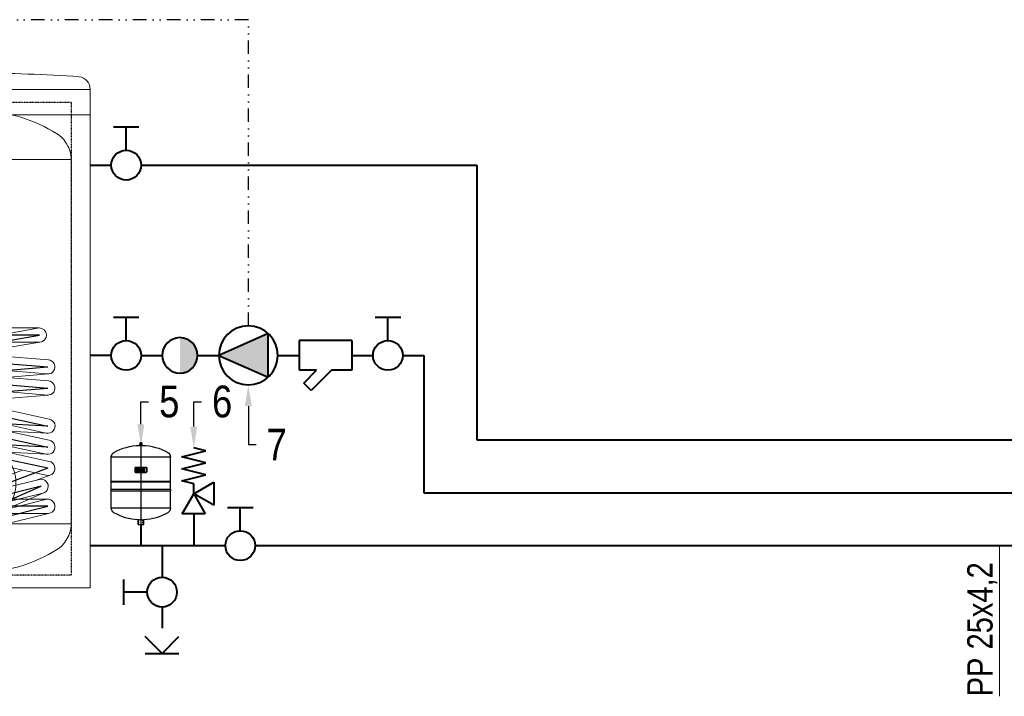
# Model space of a CAD drawing. Header units: centimetres. Extents: x 1912 to 37354, y 4932 to 6633.
# Tile 231 of 236: x 35101 to 35566, y 5174 to 5494. Entities that reach past the tile are written whole.
import ezdxf
from ezdxf import colors
from ezdxf.entities.mleader import LeaderData, LeaderLine
from ezdxf.enums import TextEntityAlignment as Align
from ezdxf.lldxf.tags import DXFTag
from ezdxf.math import Vec2, Vec3

# ---------------------------------------------------------------- set-up
doc = ezdxf.new("R2010")
doc.units = ezdxf.units.CM
doc.linetypes.add('DIVIDE2', pattern=[15.875, 6.35, -3.175, 0, -3.175, 0, -3.175])
doc.linetypes.add('HIDDEN', pattern=[0.375, 0.25, -0.125])
for name, color, linetype, lineweight in [('2DH_OBJ_reflexgr', 252, 'Continuous', 25), ('Ciepła woda', 10, 'Continuous', 70), ('CP_DETAL', 33, 'Continuous', 9), ('CP_LOGO', 7, 'Continuous', 35), ('Gruba', 7, 'Continuous', 40), ('IS_Ciepła_woda', 1, 'DASHDOT', 40), ('IS_Cyrkulacja', 215, 'H2OCYR', 40), ('IS_Opis', 250, 'Continuous', 9), ('IS_sygnał', 210, 'DIVIDE2', 25), ('IS_Zimna_woda', 5, 'SOLID', 40)]:
    doc.layers.add(name, color=color, linetype=linetype, lineweight=lineweight)
for name, color, linetype in [('CP_AXIS', 143, 'DASHDOT'), ('CP_COLOR_252', 252, 'Continuous'), ('cp_hidde', 203, 'HIDDEN')]:
    doc.layers.add(name, color=color, linetype=linetype)
doc.styles.add('CP_ATTR', font='arial.ttf')
doc.styles.add('styl1', font='ARIALN.TTF')
tags = doc.linetypes.add('DASHDOT', pattern=[25.4, 12.7, -6.35, 0, -6.35]).pattern_tags.tags
tags[10:11] = [DXFTag(74, 4), DXFTag(75, 0), DXFTag(340, '0'), DXFTag(46, 1.0), DXFTag(50, 0.0), DXFTag(44, 0.0), DXFTag(45, 0.0)]
tags[8:9] = [DXFTag(74, 4), DXFTag(75, 0), DXFTag(340, '0'), DXFTag(46, 1.0), DXFTag(50, 0.0), DXFTag(44, 0.0), DXFTag(45, 0.0)]
tags[6:7] = [DXFTag(74, 4), DXFTag(75, 0), DXFTag(340, '0'), DXFTag(46, 1.0), DXFTag(50, 0.0), DXFTag(44, 0.0), DXFTag(45, 0.0)]
tags[4:5] = [DXFTag(74, 4), DXFTag(75, 0), DXFTag(340, '0'), DXFTag(46, 1.0), DXFTag(50, 0.0), DXFTag(44, 0.0), DXFTag(45, 0.0)]
doc.linetypes.add('H2OCYR', pattern='A,25.4,-12.7,["~",Standard,S=25.4,R=0,X=-11.43,Y=-14.732],-12.7', length=50.8)
tags = doc.linetypes.add('SOLID', pattern=[10, 10, 0]).pattern_tags.tags
tags[6:7] = [DXFTag(74, 4), DXFTag(75, 0), DXFTag(340, '0'), DXFTag(46, 0.0), DXFTag(50, 0.0), DXFTag(44, 0.0), DXFTag(45, 0.0)]
tags[4:5] = [DXFTag(74, 4), DXFTag(75, 0), DXFTag(340, '0'), DXFTag(46, 0.0), DXFTag(50, 0.0), DXFTag(44, 0.0), DXFTag(45, 0.0)]

# ---------------------------------------------------------------- blocks, each defined once
blk = doc.blocks.new('Zaworek')
at = {"layer": 'IS_Zimna_woda', "color": 18, "true_color": 0x000000}
for p, q in [((5.15, 1.72), (5.15, -1.72)), ((2, 0), (5.15, 0))]:
    blk.add_line(p, q, dxfattribs=at)
blk.add_circle((0, 0), 2, dxfattribs=at)
blk = doc.blocks.new('Valvola di sicurezza')
at = {"layer": 'IS_Zimna_woda', "color": 18, "true_color": 0x000000}
for p, q in [((-0.591, 4.675), (0, 4.823)), ((0.591, 4.38), (-0.591, 4.675)), ((-0.591, 4.084), (0.591, 4.38)), ((0.591, 3.789), (-0.591, 4.084)), ((-0.591, 3.494), (0.591, 3.789)), ((0.591, 3.198), (-0.591, 3.494)), ((0, 2.559), (-0.984, 3.128)), ((-0.984, 3.128), (-0.984, 1.991)), ((0, 3.051), (0.591, 3.198)), ((0, 2.559), (0, 3.051)), ((-0.984, 1.991), (0, 2.559)), ((0, 2.559), (-0.568, 1.575)), ((0.568, 1.575), (0, 2.559)), ((-0.568, 1.575), (0.568, 1.575)), ((0, 1.575), (0, 0))]:
    blk.add_line(p, q, dxfattribs=at)
blk = doc.blocks.new('pdrfx_dm_280_352')
at = {"extrusion": (0, 1, 0)}
for p, q in [((7, 374.5), (-7, 374.5)), ((-7, 374.4), (-7, 374.5)), ((5.5, 379.3), (-5.5, 379.3)), ((-5.5, 377.8), (-5.5, 379.3)), ((5.5, 377.8), (-5.5, 377.8)), ((-5, 376.5), (-5, 377.8)), ((5, 376.5), (-5, 376.5)), ((5, 376.5), (-5, 376.5)), ((-5, 376.5), (-5, 376.5)), ((-4.5, 384.5), (-4.8, 379.3)), ((4.5, 384.5), (-4.5, 384.5)), ((-4, 374.7), (-4, 376.5)), ((3.4, 385.9), (-3.4, 385.9)), ((1.6, 387), (-1.6, 387)), ((4, 374.7), (4, 376.5)), ((4.5, 384.5), (4.8, 379.3)), ((5, 376.5), (5, 377.8)), ((5, 376.5), (5, 376.5)), ((5.5, 377.8), (5.5, 379.3)), ((7, 374.4), (7, 374.5)), ((-140, 204), (-140, 319.1)), ((140, 318.5), (-140, 318.5)), ((140, 204), (140, 319.1)), ((140, 204), (-140, 204)), ((-139, 202), (-140, 204)), ((-140, 202), (140, 202)), ((-140, 166.3), (-140, 202)), ((139, 202), (140, 204)), ((140, 166.3), (140, 202)), ((140, 166.3), (-140, 166.3)), ((140, 157.6), (-140, 157.6)), ((-140, 77.4), (-140, 157.6)), ((140, 77.4), (140, 157.6)), ((140, 78), (-140, 78)), ((-13.4, 0), (-13.4, 22.4)), ((-13.4, 0), (13.4, 0)), ((13.4, 0), (13.4, 22.4))]:
    blk.add_line(p, q, dxfattribs=at)
at = {"extrusion": (0, 0, -1)}
for centre, radius, start, end in [((0, 116.5), 258, 60.425, 88.4453), ((0, 382.2), 5.07, 27.1792, 44.7024), ((4.2, 374.7), 0.2, 179.6337, 269.8615), ((3.4, 385.6), 0.3, 45.5192, 90), ((0.1, 384.9), 2.59, 21.1031, 52.2226), ((1.6, 386.8), 0.2, 56.5397, 90), ((-1.6, 386.8), 0.2, 90, 123.4603), ((-0.1, 384.9), 2.59, 127.7774, 158.8969), ((-3.4, 385.6), 0.3, 90, 134.4808), ((0, 382.2), 5.07, 135.2976, 152.8208), ((-4.2, 374.7), 0.2, 270.1385, 0.3663), ((0, 116.5), 258, 91.5547, 119.575), ((115, 319.1), 25, 0, 60.425), ((-115, 319.1), 25, 119.575, 180), ((135.8, 162), 5.5, 326.2731, 33.7523), ((142.5, 166.4), 2.5, 182.5773, 213.4592), ((142.5, 157.6), 2.5, 146.5663, 178.7857), ((-142.5, 166.4), 2.5, 326.5408, 357.4227), ((-142.5, 157.6), 2.5, 1.2143, 33.4337), ((-135.8, 162), 5.5, 146.2477, 213.7269), ((115, 77.4), 25, 299.575, 0), ((0, 280), 258, 272.9883, 299.575), ((0, 280), 258, 240.425, 267.0117), ((-115, 77.4), 25, 180, 240.425)]:
    blk.add_arc(centre, radius, start, end, dxfattribs=at)
at = {"layer": 'cp_hidde', "extrusion": (0, 1, 0)}
for p, q in [((-9.4, 0), (-9.4, 22.2)), ((9.4, 0), (9.4, 22.2))]:
    blk.add_line(p, q, dxfattribs=at)
at = {"layer": 'cp_hidde', "extrusion": (0, 0, -1)}
for centre, start, end in [((0, 116.5), 88.4453, 91.5547), ((0, 280), 267.0117, 272.9883)]:
    blk.add_arc(centre, 258, start, end, dxfattribs=at)
blk = doc.blocks.new('pdrfx_logo01')
at = {"layer": 'CP_LOGO', "color": 83, "extrusion": (0, 1, 0)}
for p, q in [((41.3, 0), (-41.3, 0)), ((-46.3, -5), (-46.3, -34.5)), ((-41.3, -39.5), (41.3, -39.5)), ((46.3, -34.5), (46.3, -5))]:
    blk.add_line(p, q, dxfattribs=at)
at = {"layer": 'CP_LOGO', "extrusion": (0, 1, 0)}
for p, q in [((-43.2, -7.6), (-43.2, -31.7)), ((26.8, -4.8), (-40.4, -4.8)), ((-40.4, -34.5), (26.8, -34.5)), ((-36.7, -29.3), (-36.7, -18.9)), ((-36.7, -29.3), (-36.7, -29.3)), ((-33.4, -29.3), (-36.7, -29.3)), ((-33.4, -19.7), (-33.4, -29.3)), ((-33.4, -29.3), (-33.4, -29.3)), ((-32, -14.2), (-29.6, -14.2)), ((-29.6, -17.3), (-31.2, -17.3)), ((-29.6, -14.2), (-29.6, -17.3)), ((-29.6, -14.2), (-29.6, -14.2)), ((-28.5, -23.7), (-28.5, -19.9)), ((-25.2, -19.8), (-25.2, -20.6)), ((-25.2, -20.6), (-20.5, -20.6)), ((-25.2, -23), (-25.2, -23.7)), ((-17.2, -23), (-25.2, -23)), ((-23.4, -14.2), (-22.3, -14.2)), ((-22.6, -16.9), (-23.1, -16.9)), ((-17.9, -29.3), (-22.9, -29.3)), ((-22.4, -26.4), (-17.9, -26.4)), ((-20.5, -20.6), (-20.5, -19.8)), ((-17.9, -26.4), (-17.9, -29.3)), ((-17.2, -20), (-17.2, -23)), ((-16.5, -14.2), (-14.5, -14.2)), ((-16.5, -17.1), (-16.5, -14.2)), ((-14.5, -17.1), (-16.5, -17.1)), ((-14.5, -14.2), (-14.5, -12)), ((-14.5, -29.3), (-14.5, -17.1)), ((-11.2, -29.3), (-14.5, -29.3)), ((-11.2, -12.6), (-11.2, -14.2)), ((-11.2, -14.2), (-8.7, -14.2)), ((-8.7, -17.1), (-11.2, -17.1)), ((-11.2, -17.1), (-11.2, -29.3)), ((-10.7, -8.3), (-8.4, -8.3)), ((-8.4, -11.3), (-10, -11.3)), ((-8.7, -14.2), (-8.7, -17.1)), ((-8.4, -8.3), (-8.4, -11.3)), ((-6.7, -8.3), (-3.4, -8.3)), ((-6.7, -29.3), (-6.7, -8.3)), ((-3.4, -29.3), (-6.7, -29.3)), ((-3.4, -8.3), (-3.4, -29.3)), ((-3.4, -29.3), (-3.4, -29.3)), ((-1.2, -23.7), (-1.2, -19.9)), ((2.1, -19.8), (2.1, -20.6)), ((2.1, -20.6), (6.8, -20.6)), ((2.1, -23), (2.1, -23.7)), ((10.1, -23), (2.1, -23)), ((3.9, -14.2), (5, -14.2)), ((4.7, -16.9), (4.2, -16.9)), ((9.3, -29.3), (4.4, -29.3)), ((4.9, -26.4), (9.3, -26.4)), ((6.8, -20.6), (6.8, -19.8)), ((9.3, -26.4), (9.3, -29.3)), ((10.1, -20), (10.1, -23)), ((11.6, -14.2), (14.9, -14.2)), ((11.6, -17.2), (11.6, -14.2)), ((11.7, -29.3), (11.7, -26.5)), ((14.9, -29.3), (11.7, -29.3)), ((14.9, -14.2), (14.9, -17.4)), ((14.9, -26.4), (14.9, -29.3)), ((17, -20.1), (17.5, -20.1)), ((17.8, -23.4), (17, -23.4)), ((19.6, -14.2), (22.9, -14.2)), ((19.6, -17.4), (19.6, -14.2)), ((19.7, -29.3), (19.7, -26)), ((23, -29.3), (19.7, -29.3)), ((22.9, -14.2), (22.9, -17.2)), ((23, -26.5), (23, -29.3)), ((29.6, -31.7), (29.6, -7.6))]:
    blk.add_line(p, q, dxfattribs=at)
at = {"layer": 'CP_LOGO', "color": 83}
for centre, start, end in [((41.3, -5), 0, 90), ((-41.3, -5), 90, 180), ((-41.3, -34.5), 180, 270), ((41.3, -34.5), 270, 0)]:
    blk.add_arc(centre, 5, start, end, dxfattribs=at)
at = {"layer": 'CP_LOGO'}
for centre, radius, start, end in [((-40.4, -7.6), 2.8, 90, 180), ((-40.4, -31.7), 2.8, 180, 270), ((-30.6, -19.1), 6.04, 147.2606, 178.23773), ((-32.6, -18.2), 3.91, 106.11739, 143.37596), ((-31.9, -20.3), 6.08, 90.0504, 106.29617), ((-30.3, -19.5), 3.13, 158.99416, 176.3238), ((-28.6, -19.7), 4.79, 175.93238, 180.10771), ((-31.6, -19), 1.71, 127.29521, 158.50757), ((-31.4, -19.4), 2.11, 97.37455, 125.22266), ((-31.2, -20.8), 3.51, 90.08838, 98.11124), ((-20, -20), 8.47, 165.5184, 179.41357), ((-20.3, -23.5), 8.16, 181.01156, 192.20606), ((-23.6, -24.4), 4.78, 190.4306, 253.25485), ((-23.5, -19), 4.85, 88.45116, 165.89282), ((-20.1, -19.7), 5.06, 167.59365, 180.61208), ((-22.4, -23.8), 2.8, 178.22734, 223.44249), ((-22.2, -19.3), 2.94, 147.71352, 166.86593), ((-22.8, -21.8), 7.52, 253.48403, 269.53721), ((-23.2, -18.8), 1.87, 87.66712, 146.17213), ((-22.5, -23.4), 3, 230.01195, 271.63285), ((-22.5, -18.8), 1.87, 33.82787, 92.33288), ((-22.1, -18.9), 4.73, 12.94136, 92.71466), ((-23.4, -19.3), 2.94, 13.13407, 32.28648), ((-25.5, -19.7), 5.06, 359.38792, 12.40635), ((-25.4, -19.9), 8.25, 359.53662, 14.69447), ((-9.6, -12.3), 4.84, 144.36238, 176.33539), ((-11.2, -11.4), 3.03, 115.55693, 140.15133), ((-10.6, -12.9), 4.64, 90.48041, 114.11558), ((-9.4, -12.6), 1.84, 158.02718, 180.99792), ((-10.2, -12.3), 0.954, 105.83517, 156.9141), ((-10, -13), 1.77, 90.07291, 106.11261), ((7.3, -20), 8.47, 165.5184, 179.41357), ((7, -23.5), 8.16, 181.01156, 192.20606), ((3.7, -24.4), 4.78, 190.4306, 253.25485), ((3.8, -19), 4.85, 88.45116, 165.89282), ((7.2, -19.7), 5.06, 167.59365, 180.61208), ((4.9, -23.8), 2.8, 178.22734, 223.44249), ((5.1, -19.3), 2.94, 147.71352, 166.86593), ((4.5, -21.8), 7.52, 253.48403, 269.53721), ((4.1, -18.8), 1.87, 87.66712, 146.17213), ((4.8, -23.4), 3, 230.01195, 271.63285), ((4.8, -18.8), 1.87, 33.82787, 92.33288), ((5.2, -18.9), 4.73, 12.94136, 92.71466), ((3.8, -19.3), 2.94, 13.13407, 32.28648), ((1.8, -19.7), 5.06, 359.38792, 12.40635), ((1.8, -19.9), 8.25, 359.53662, 14.69447), ((18.8, -17.1), 7.23, 180.44422, 200.59836), ((19.1, -26.5), 7.42, 159.74131, 179.77956), ((16.4, -18.1), 4.61, 200.41383, 233.81358), ((16.7, -25.6), 4.92, 128.25682, 159.41174), ((19.7, -17.3), 4.84, 181.45927, 192.5475), ((19.3, -26.3), 4.37, 159.57859, 181.07883), ((17.4, -17.8), 2.5, 191.37369, 222.17322), ((17, -25.4), 1.92, 91.98047, 160.98789), ((16.9, -18.2), 1.9, 225.79589, 271.92531), ((17.6, -18.2), 1.9, 268.07469, 314.20411), ((17.7, -25.3), 1.82, 29.0147, 86.8568), ((17.1, -17.8), 2.5, 317.82678, 348.62631), ((16, -26.1), 3.7, 2.11523, 28.22654), ((14.8, -17.3), 4.84, 347.4525, 358.54073), ((18.1, -18.1), 4.61, 306.18642, 339.58617), ((17.8, -25.6), 4.92, 20.58826, 51.74318), ((11.3, -27.6), 11.7, 5.32515, 18.38846), ((15.7, -17.1), 7.23, 339.40164, 359.55578), ((26.8, -7.6), 2.8, 0, 90), ((26.8, -31.7), 2.8, 270, 0)]:
    blk.add_arc(centre, radius, start, end, dxfattribs=at)
blk = doc.blocks.new('Phpa_rfxng_18_grau_x0n4hz')
at = {"layer": 'CP_AXIS'}
blk.add_line((0, 38.7), (0, 0), dxfattribs=at)
for name, p, xscale, yscale, zscale in [('pdrfx_dm_280_352', (0, 0), 0.1, 0.1, 0.1), ('pdrfx_logo01', (0, 27), 0.06, 0.06, 0.06)]:
    blk.add_blockref(name, p, dxfattribs=dict(xscale=xscale, yscale=yscale, zscale=zscale))
at = {"linetype": 'ByBlock', "style": 'CP_ATTR', "flags": 9}
for tag in ['TEXT_40', 'TEXT_39', 'TEXT_38', 'TEXT_37', 'TEXT_36', 'TEXT_35', 'TEXT_34', 'TEXT_33', 'TEXT_32', 'TEXT_31', 'TEXT_30', 'TEXT_29', 'TEXT_28', 'TEXT_27', 'TEXT_26', 'TEXT_25', 'TEXT_24', 'TEXT_23', 'TEXT_22', 'TEXT_21', 'TEXT_20', 'TEXT_19', 'TEXT_18', 'TEXT_17', 'TEXT_16', 'TEXT_15', 'TEXT_14', 'TEXT_13', 'TEXT_12', 'TEXT_11', 'TEXT_10', 'TEXT_09', 'TEXT_08', 'TEXT_07', 'TEXT_06', 'TEXT_05', 'TEXT_04', 'TEXT_03', 'TEXT_02', 'TEXT_01', 'OTHER', 'PRODUCER', 'ORDER-NO', 'GROUP', 'NUMBER', 'NAME']:
    blk.add_attdef(tag, text='', height=0.00005, dxfattribs=at).set_placement((-0.01, -0.02), align=Align.MIDDLE_LEFT)
blk = doc.blocks.new('ZS')
at = {"layer": 'IS_Zimna_woda', "color": 18, "true_color": 0x000000}
for p, q in [((0, 0), (0, -9.96)), ((0, -24.04), (0, -34)), ((0, -46), (-8, -38)), ((0, -46), (8, -38)), ((-8, -46), (0, -46)), ((0, -46), (8, -46))]:
    blk.add_line(p, q, dxfattribs=at)
at = {"layer": 'IS_Zimna_woda', "xscale": 3.517579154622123, "yscale": 3.517579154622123, "zscale": 3.517579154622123, "rotation": 180}
blk.add_blockref('Zaworek', (0, -17), dxfattribs=at)
blk = doc.blocks.new('Pompa')
at = {"layer": 'Gruba'}
h = blk.add_hatch(color=256, dxfattribs=at)
h.dxf.hatch_style = 1
h.paths.add_polyline_path([(9.4, 10.34), (-13.97, 0), (9.4, -10.34)])
for p, q in [((-13.97, 0), (9.4, 10.34)), ((9.4, 10.34), (9.4, -10.34)), ((9.4, -10.34), (-13.97, 0))]:
    blk.add_line(p, q, dxfattribs=at)
blk.add_circle((0, 0), 13.97, dxfattribs=at)
blk = doc.blocks.new('F')
at = {"layer": 'Gruba'}
for p, q in [((-25, 0), (-25, -14)), ((0, 0), (-25, 0)), ((0, 0), (0, -14)), ((-16.68, -14), (-25, -14)), ((-22.78, -20.1), (-16.68, -14)), ((-9.61, -14), (-19.24, -23.63)), ((0, -14), (-9.61, -14)), ((-19.24, -23.63), (-22.78, -20.1))]:
    blk.add_line(p, q, dxfattribs=at)
blk = doc.blocks.new('zawórzwrotny11')
at = {"layer": 'IS_Zimna_woda', "true_color": 0x000000}
h = blk.add_hatch(color=18, dxfattribs=at)
edge = h.paths.add_edge_path()
edge.add_arc((0, 0), 8.39, -899.9318, -719.9318, ccw=False)
edge.add_line((-8.39, -0.01), (8.39, 0.01))
at = {"layer": 'IS_Zimna_woda', "color": 18, "true_color": 0x000000}
for start, end in [(0.0682, 180.0682), (180.0682, 0.0682)]:
    blk.add_arc((0, 0), 8.39, start, end, dxfattribs=at)
blk = doc.blocks.new('pdrfx_0')
blk.add_line((0, 0), (0, 0))
blk = doc.blocks.new('pd_rfx_abw150')
at = {"extrusion": (0, 1, 0)}
for p, q in [((-270, 1179), (270, 1179)), ((-270, 0), (-270, 1179)), ((270, 0), (270, 1179)), ((-270, 1119), (270, 1119)), ((270, 0), (-270, 0))]:
    blk.add_line(p, q, dxfattribs=at)
blk.add_circle((0, 248), 94.5)
for centre, radius, start, end in [((91.5, -4055.7), 5275.5, 90.9937, 93.65), ((-91.5, -4055.7), 5275.5, 86.35, 89.0063), ((-239.5, 1179), 30.5, 99.115, 180), ((239.5, 1179), 30.5, 0, 80.885)]:
    blk.add_arc(centre, radius, start, end)
at = {"layer": 'cp_hidde', "extrusion": (0, 1, 0)}
for p, q in [((-226, 1149), (226, 1149)), ((-226, 30), (-226, 1149)), ((226, 30), (226, 1149)), ((226, 30), (-226, 30))]:
    blk.add_line(p, q, dxfattribs=at)
at = {"layer": 'cp_hidde'}
for centre, radius in [((0, 1110), 38.5), ((0, 1110), 14.5), ((0, 734), 38.5), ((0, 734), 14.5), ((0, 598), 40), ((0, 598), 18), ((0, 458), 35), ((0, 458), 11.5), ((0, 248), 62.5), ((0, 193), 40), ((0, 193), 18), ((0, 55), 38.5), ((0, 55), 14.5)]:
    blk.add_circle(centre, radius, dxfattribs=at)
blk = doc.blocks.new('Zasobnik')
at = {"extrusion": (0, 1, 0)}
for p, q in [((-10.33, 234), (7.65, 234)), ((-10.33, 234), (-10.33, 226.35)), ((7.65, 234), (7.65, 226.35)), ((7.65, 226.35), (-10.33, 226.35)), ((-5.32, 226.35), (-5.32, 225.69)), ((2.64, 226.35), (2.64, 225.69)), ((43.66, 202.63), (-46.34, 202.63)), ((-46.34, 30.37), (-46.34, 202.63)), ((43.66, 30.37), (43.66, 202.63)), ((-46.34, 30.37), (43.66, 30.37)), ((-6.34, 1), (-6.34, 24.21)), ((-5.84, 0.9), (-5.84, 24.1)), ((3.16, 24.1), (3.16, 0.9)), ((3.66, 1), (3.66, 24.21)), ((-40.64, 0), (-30.95, 0)), ((2.66, 0.4), (-5.34, 0.4)), ((-5.34, 0), (2.66, 0)), ((28.27, 0), (37.96, 0))]:
    blk.add_line(p, q, dxfattribs=at)
for centre, radius in [((-1.34, 195), 6), ((-1.34, 49.6), 12.5)]:
    blk.add_circle(centre, radius)
for centre, radius, start, end in [((-1.34, 153.2), 72.6, 93.1404, 121.6874), ((-1.34, 153.2), 72.6, 58.3126, 86.8596), ((-31.77, 202.74), 14.46, 122.1874, 150.5), ((29.09, 202.74), 14.46, 29.5, 57.8126), ((-31.88, 202.55), 14.46, 149.6478, 179.692), ((29.2, 202.55), 14.46, 0.308, 30.3522), ((-31.88, 30.45), 14.46, 180.308, 210.3522), ((29.2, 30.45), 14.46, 329.6478, 359.692), ((-1.34, 44.27), 20.67, 256.004, 283.996), ((-31.77, 30.26), 14.46, 209.5, 237.8126), ((29.09, 30.26), 14.46, 302.1874, 330.5), ((-1.34, 79.8), 72.6, 238.3126, 266.0509), ((-1.34, 79.8), 72.6, 273.9491, 301.6874), ((-5.34, 1), 1, 180, 270), ((-5.34, 0.9), 0.5, 180, 270), ((2.66, 1), 1, 270, 0), ((2.66, 0.9), 0.5, 270, 0)]:
    blk.add_arc(centre, radius, start, end)
at = {"layer": 'CP_AXIS'}
for p, q in [((-1.34, 234), (-1.34, 0)), ((-4.03, 222), (1.35, 222)), ((-7.34, 195), (4.66, 195)), ((-4.03, 146.8), (1.35, 146.8)), ((28.62, 119.61), (-55.34, 119.61)), ((-27.35, 109.53), (28.62, 119.61)), ((-4.71, 119.6), (2.03, 119.6)), ((-27.35, 109.53), (32.63, 104.52)), ((-27.33, 99.56), (32.65, 104.51)), ((-27.33, 99.56), (32.65, 94.54)), ((-27.33, 89.59), (32.65, 94.54)), ((-27.33, 89.59), (32.65, 76.57)), ((-2.94, 91.6), (0.26, 91.6)), ((-27.33, 79.56), (32.65, 66.6)), ((32.65, 76.57), (-27.33, 79.56)), ((32.65, 56.58), (-27.33, 69.6)), ((32.65, 66.6), (-27.33, 69.6)), ((32.65, 56.58), (-28.98, 33.59)), ((29.41, 48.08), (-28.98, 33.59)), ((-25.8, 24.11), (29.41, 48.08)), ((-13.84, 49.6), (11.16, 49.6)), ((-25.8, 24.11), (32.65, 38.6)), ((-4.71, 38.6), (2.03, 38.6)), ((32.65, 38.6), (2.03, 38.6)), ((-25.8, 24.11), (-55.34, 24.11)), ((-4.03, 11), (1.35, 11))]:
    blk.add_line(p, q, dxfattribs=at)
at = {"layer": 'CP_DETAL'}
for p, q in [((28.5, 122.97), (-55.34, 122.97)), ((28.5, 122.97), (-27.95, 112.85)), ((-55.34, 116.23), (28.8, 116.24)), ((-27.1, 112.89), (32.88, 107.88)), ((28.8, 116.24), (-3.01, 110.88)), ((-27.65, 106.17), (32.33, 101.22)), ((-7.94, 104.51), (-27.63, 102.92)), ((-27.08, 102.92), (32.9, 97.91)), ((32.9, 101.21), (-4.58, 98.03)), ((-27.63, 96.2), (32.35, 91.24)), ((-7.94, 94.54), (-27.63, 92.95)), ((-26.65, 92.89), (33.33, 79.87)), ((32.9, 91.24), (-4.58, 88.06)), ((-28.06, 86.29), (31.92, 73.27)), ((-8.25, 82.01), (-27.14, 82.93)), ((-26.65, 82.87), (33.33, 69.84)), ((-28.06, 76.26), (31.92, 63.3)), ((-8.25, 71.98), (-27.14, 72.96)), ((-26.65, 72.9), (33.33, 59.88)), ((32.47, 73.21), (13.58, 74.18)), ((-28.06, 66.3), (31.92, 53.27)), ((32.15, 63.26), (13.58, 64.16)), ((-29.9, 36.86), (20.67, 55.72)), ((28.62, 51.32), (-29.77, 36.89)), ((27.34, 51.01), (33.28, 53.25)), ((30.27, 44.78), (-28.18, 30.35)), ((32.23, 41.96), (-26.59, 27.41)), ((32.23, 41.96), (-1.34, 41.96)), ((12.66, 37.13), (30.76, 44.96)), ((-27.14, 27.23), (-8.98, 35.05)), ((33.02, 35.24), (-24.94, 20.87)), ((-1.34, 35.24), (33.02, 35.24)), ((-27.14, 27.23), (-55.34, 27.23)), ((-25.77, 20.77), (-55.34, 20.77))]:
    blk.add_line(p, q, dxfattribs=at)
for centre, radius, start, end in [((28.62, 119.61), 3.37, 273.0613, 92.1439), ((-27.36, 109.53), 3.37, 85.6368, 265.0084), ((32.66, 104.54), 3.34, 264.2451, 86.3146), ((-27.34, 99.56), 3.37, 85.6368, 265.0084), ((32.68, 94.57), 3.34, 264.2451, 86.3146), ((-27.32, 89.58), 3.38, 78.6775, 257.2779), ((-27.33, 79.56), 3.38, 78.3752, 257.5802), ((32.66, 76.56), 3.38, 257.3641, 78.5914), ((-27.32, 69.59), 3.38, 78.6775, 257.2779), ((32.68, 66.56), 3.35, 256.8537, 78.8836), ((32.65, 56.57), 3.38, 257.5813, 78.3742), ((29.45, 48.05), 3.37, 284.0651, 104.2592), ((32.64, 38.6), 3.39, 276.4953, 96.9848), ((-28.99, 33.61), 3.37, 103.3737, 283.9416)]:
    blk.add_arc(centre, radius, start, end, dxfattribs=at)
at = {"layer": 'cp_hidde', "extrusion": (0, 1, 0)}
for p, q in [((-4.03, 226.35), (-4.03, 228.86)), ((1.35, 228.86), (-4.03, 228.86)), ((-1.34, 226.35), (-1.34, 228.86)), ((1.35, 226.35), (1.35, 228.86)), ((-5.32, 225.69), (-5.32, 218.95)), ((2.64, 225.69), (2.64, 218.95)), ((2.64, 218.95), (-5.32, 218.95)), ((-3.97, 196), (-3.97, 218.95)), ((1.29, 196), (1.29, 218.95)), ((1.29, 196), (-3.97, 196)), ((-2.68, 0), (-2.68, 0.4)), ((0, 0), (0, 0.4))]:
    blk.add_line(p, q, dxfattribs=at)
at = {"layer": 'cp_hidde'}
for p, q in [((-4.03, 218.5), (-4.03, 222)), ((1.35, 218.49), (1.35, 222)), ((-4.03, 11), (-4.03, 14.5)), ((1.35, 14.5), (1.35, 11))]:
    blk.add_line(p, q, dxfattribs=at)
for centre, radius in [((-1.34, 222), 2.69), ((-1.34, 195), 2), ((-1.34, 146.8), 2.69), ((-1.34, 119.6), 3.37), ((-1.34, 91.6), 1.6), ((-1.34, 38.6), 3.37), ((-1.34, 11), 2.69)]:
    blk.add_circle(centre, radius, dxfattribs=at)
for centre, start, end in [((-1.34, 153.2), 86.8596, 93.1404), ((-1.34, 79.8), 266.0509, 273.9491)]:
    blk.add_arc(centre, 72.6, start, end, dxfattribs=at)
for centre in [(-1.34, 218.5), (-1.34, 14.5)]:
    blk.add_ellipse(centre, major_axis=(-2.69, 0), ratio=0.446374, dxfattribs=at)
at = {"xscale": 0.2, "yscale": 0.2, "zscale": 0.2}
blk.add_blockref('pd_rfx_abw150', (-1.34, 0), dxfattribs=at)
at = {"layer": 'CP_COLOR_252', "xscale": 0.2, "yscale": 0.2, "zscale": 0.2}
blk.add_blockref('pdrfx_0', (-1.34, 0), dxfattribs=at)
blk.add_blockref('pdrfx_0', (-1.34, 0), dxfattribs=at)
at = {"linetype": 'ByBlock', "style": 'CP_ATTR', "flags": 9}
for tag in ['NAME', 'NUMBER', 'GROUP', 'ORDER-NO', 'PRODUCER', 'OTHER', 'TEXT_01', 'TEXT_02', 'TEXT_03', 'TEXT_04', 'TEXT_05', 'TEXT_06', 'TEXT_07', 'TEXT_08', 'TEXT_09', 'TEXT_10', 'TEXT_11', 'TEXT_12', 'TEXT_13', 'TEXT_14', 'TEXT_15', 'TEXT_16', 'TEXT_17', 'TEXT_18', 'TEXT_19', 'TEXT_20', 'TEXT_21', 'TEXT_22', 'TEXT_23', 'TEXT_24', 'TEXT_25', 'TEXT_26', 'TEXT_27', 'TEXT_28', 'TEXT_29', 'TEXT_30', 'TEXT_31', 'TEXT_32', 'TEXT_33', 'TEXT_34', 'TEXT_35', 'TEXT_36', 'TEXT_37', 'TEXT_38', 'TEXT_39', 'TEXT_40']:
    blk.add_attdef(tag, text='', height=0.0001, dxfattribs=at).set_placement((-1.36, -0.04), align=Align.MIDDLE_LEFT)

msp = doc.modelspace()

# ---------------------------------------------------------------- linework, layer by layer
at = {"layer": 'IS_Ciepła_woda'}
for p, q in [((35134.06, 5425.55), (35144.06, 5425.55)), ((35158.13, 5425.55), (35316.92, 5425.55)), ((35316.92, 5425.55), (35316.92, 5295.55)), ((35316.92, 5295.55), (35914.55, 5295.55))]:
    msp.add_line(p, q, dxfattribs=at)
at = {"layer": 'IS_Cyrkulacja'}
for p, q in [((35144.06, 5335.55), (35134.06, 5335.55)), ((35158.13, 5335.55), (35168.13, 5335.55)), ((35184.91, 5335.55), (35194.91, 5335.55)), ((35222.85, 5335.57), (35232.85, 5335.57)), ((35257.85, 5335.57), (35267.85, 5335.57)), ((35281.92, 5335.55), (35291.92, 5335.55)), ((35291.92, 5335.55), (35291.92, 5270.55)), ((35291.92, 5270.55), (35914.55, 5270.55))]:
    msp.add_line(p, q, dxfattribs=at)
at = {"layer": 'IS_Opis'}
msp.add_line((35564.24, 5245.55), (35564.24, 5174.28), dxfattribs=at)
at = {"layer": 'IS_sygnał'}
for p, q in [((35208.88, 5494.35), (34579.08, 5494.35)), ((35208.88, 5349.54), (35208.88, 5494.35))]:
    msp.add_line(p, q, dxfattribs=at)
at = {"layer": 'IS_Zimna_woda'}
for p, q in [((35158.06, 5255.55), (35158.06, 5245.55)), ((35134.06, 5245.55), (35198.06, 5245.55)), ((35168.06, 5245.55), (35168.06, 5240.55)), ((35212.13, 5245.55), (35914.55, 5245.55))]:
    msp.add_line(p, q, dxfattribs=at)

# ---------------------------------------------------------------- block references
at = {"color": 1, "lineweight": 5, "xscale": -9.600000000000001, "yscale": 9.600000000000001, "zscale": 9.600000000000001}
msp.add_blockref('Valvola di sicurezza', (35183.06, 5245.55), dxfattribs=at)
at = {"layer": '2DH_OBJ_reflexgr'}
msp.add_blockref('Phpa_rfxng_18_grau_x0n4hz', (35158.06, 5255.55), dxfattribs=at)
at = {"layer": 'Ciepła woda', "xscale": -1, "rotation": 180}
msp.add_blockref('Pompa', (35208.88, 5335.57), dxfattribs=at)
at = {"layer": 'IS_Opis', "color": 18, "true_color": 0x000000}
msp.add_blockref('Zasobnik', (35081.4, 5225.55), dxfattribs=at)
at = {"layer": 'IS_Opis'}
for name, p in [('F', (35257.85, 5342.57)), ('ZS', (35168.06, 5240.55))]:
    msp.add_blockref(name, p, dxfattribs=at)
at = {"layer": 'IS_Zimna_woda', "xscale": 3.517579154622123, "yscale": 3.517579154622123, "zscale": 3.517579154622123}
for p, rotation in [((35151.09, 5425.55), 89.99999999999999), ((35151.09, 5335.55), 90), ((35274.89, 5335.55), 90), ((35205.09, 5245.55), 89.99999999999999)]:
    msp.add_blockref('Zaworek', p, dxfattribs=dict(at, rotation=rotation))
at = {"layer": 'IS_Zimna_woda', "rotation": 90}
msp.add_blockref('zawórzwrotny11', (35176.52, 5335.55), dxfattribs=at)

# ---------------------------------------------------------------- texts
at = {"layer": 'IS_Opis', "insert": (35548.92, 5174.28), "char_height": 12, "attachment_point": 1, "rotation": 90, "style": 'styl1'}
msp.add_mtext_dynamic_manual_height_columns('\\pxql;PP 25x4,2', width=107.9794, gutter_width=12.5, heights=[0], dxfattribs=at)

# ---------------------------------------------------------------- leaders
at = {"layer": 'IS_Opis'}
ml = msp.add_multileader_mtext('Standard', dxfattribs=at)
ml.set_content('5', color=256, style='styl1')
ml.set_leader_properties()
ml.build(insert=Vec2(0, 0))
ml.multileader.update_dxf_attribs({"dogleg_length": 5, "arrow_head_size": 10})
ctx = ml.context
ctx.base_point, ctx.char_height, ctx.arrow_head_size, ctx.landing_gap_size, ctx.plane_origin = Vec3(35161.71, 5313.62), 15, 10, 5, Vec3(35199.31, 5282.43)
notes = []
notes.append((ctx, [(1, (1, 1, 0), (35158.06, 5313.62), (1, 0), 3.65, [(0, [(35158.06, 5293)], 0, [])])]))
ctx.mtext.insert, ctx.mtext.width, ctx.mtext.flow_direction = Vec3(35166.71, 5321.25), 7.1427, 5
ml = msp.add_multileader_mtext('Standard', dxfattribs=at)
ml.set_content('6', color=256, style='styl1')
ml.set_leader_properties()
ml.build(insert=Vec2(0, 0))
ml.multileader.update_dxf_attribs({"dogleg_length": 5, "arrow_head_size": 10})
ctx = ml.context
ctx.base_point, ctx.char_height, ctx.arrow_head_size, ctx.landing_gap_size, ctx.plane_origin = Vec3(35186.71, 5313.62), 15, 10, 5, Vec3(35224.31, 5282.43)
notes.append((ctx, [(1, (1, 1, 0), (35183.06, 5313.62), (1, 0), 3.65, [(0, [(35183.06, 5291.85)], 0, [])])]))
ctx.mtext.insert, ctx.mtext.width, ctx.mtext.flow_direction = Vec3(35191.71, 5321.25), 7.1427, 5
ml = msp.add_multileader_mtext('Standard', dxfattribs=at)
ml.set_content('7', color=256, style='styl1')
ml.set_leader_properties()
ml.build(insert=Vec2(0, 0))
ml.multileader.update_dxf_attribs({"dogleg_length": 5, "arrow_head_size": 10})
ctx = ml.context
ctx.base_point, ctx.char_height, ctx.arrow_head_size, ctx.landing_gap_size, ctx.plane_origin = Vec3(35212.53, 5293.35), 15, 10, 5, Vec3(35250.13, 5269.79)
notes.append((ctx, [(1, (1, 1, 0), (35208.88, 5293.35), (1, 0), 3.65, [(0, [(35208.88, 5321.59)], 0, [])])]))
ctx.mtext.insert, ctx.mtext.width, ctx.mtext.flow_direction = Vec3(35217.53, 5300.85), 7.1427, 5
for ctx, leaders in notes:
    for number, flags, end, landing, length, lines in leaders:
        leader = LeaderData()
        leader.index, (leader.has_last_leader_line, leader.has_dogleg_vector, leader.attachment_direction) = number, flags
        leader.last_leader_point, leader.dogleg_vector, leader.dogleg_length = Vec3(end), Vec3(landing), length
        for number, points, colour, breaks in lines:
            line = LeaderLine()
            line.index, line.vertices, line.color, line.breaks = number, Vec3.list(points), colors.encode_raw_color(colour), breaks
            leader.lines.append(line)
        ctx.leaders.append(leader)

doc.saveas('drawing.dxf')
